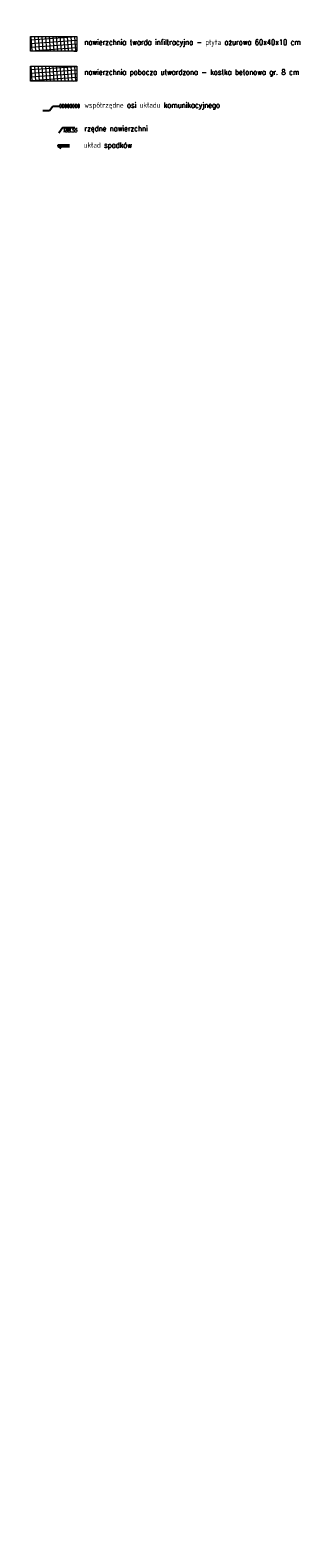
# Model space of a CAD drawing. Header units: metres. Extents: x 0 to 7425707, y -302 to 5720571.
# Tile 44 of 54: x 7425403 to 7425462, y 5719873 to 5720220. Entities that reach past the tile are written whole.
import ezdxf
from ezdxf.enums import TextEntityAlignment as Align

# ---------------------------------------------------------------- set-up
doc = ezdxf.new("R2010")
doc.units = ezdxf.units.M
doc.header["$LTSCALE"] = 0.5
doc.header["$PDMODE"] = 33
doc.header["$PDSIZE"] = 0.3
doc.linetypes.add('1', pattern=[0])
doc.layers.get('Defpoints').update_dxf_attribs({"linetype": 'CONTINUOUS'})
for name, color, linetype, lineweight in [('kraweznik', 1, '1', 50), ('nawierzchnie', 1, '1', 50), ('opis drogi', 6, '1', 25)]:
    doc.layers.add(name, color=color, linetype=linetype, lineweight=lineweight)
doc.styles.get("Standard").update_dxf_attribs({"font": 'Simplex.SHX', "width": 0.75})
doc.dimstyles.get("Standard").update_dxf_attribs({"dimtxt": 1, "dimasz": 1, "dimexe": 1, "dimexo": 1, "dimgap": 1, "dimtad": 1, "dimtxsty": 'Standard', "dimcen": 2.5, "dimadec": 0, "dimazin": 0, "dimtfac": 1, "dimtmove": 0, "dimatfit": 3, "dimfxl": 1, "dimarcsym": 0})

# ---------------------------------------------------------------- blocks, each defined once
blk = doc.blocks.new('*D983')
at = {"layer": 'Defpoints', "color": 0, "linetype": 'Continuous'}
for p in [(7425405.46, 5720201.68), (7425409.38, 5720202.7), (1199854.96, 924045.14)]:
    blk.add_point(p, dxfattribs=at)
at = {"layer": 'kraweznik', "color": 0, "linetype": '1', "lineweight": -2}
for p, q in [((7425405.52, 5720201.68), (7425407.06, 5720201.68)), ((7425407.06, 5720201.68), (7425407.78, 5720202.7)), ((7425407.78, 5720202.7), (7425409.38, 5720202.7))]:
    blk.add_line(p, q, dxfattribs=at)
at = {"layer": 'kraweznik', "color": 0, "linetype": 'Continuous', "lineweight": 18, "insert": (7425411.67, 5720202.7), "char_height": 0.8, "attachment_point": 5}
blk.add_mtext('\\A1;\\A1;00000000', dxfattribs=at)
blk = doc.blocks.new('*D1088')
at = {"layer": 'Defpoints', "color": 0, "linetype": 'Continuous'}
for p in [(7425416.23, 5720541.21), (7425420.15, 5720542.23), (1199865.73, 924384.67)]:
    blk.add_point(p, dxfattribs=at)
at = {"layer": 'kraweznik', "color": 0, "linetype": '1', "lineweight": -2}
for p, q in [((7425416.29, 5720541.21), (7425417.83, 5720541.21)), ((7425417.83, 5720541.21), (7425418.55, 5720542.23)), ((7425418.55, 5720542.23), (7425420.15, 5720542.23))]:
    blk.add_line(p, q, dxfattribs=at)
at = {"layer": 'kraweznik', "color": 0, "linetype": 'Continuous', "lineweight": 18, "insert": (7425422.44, 5720542.23), "char_height": 0.8, "attachment_point": 5}
blk.add_mtext('\\A1;\\A1;00000000', dxfattribs=at)

msp = doc.modelspace()

# ---------------------------------------------------------------- hatches: boundary and pattern name
at = {"layer": 'nawierzchnie', "lineweight": 20}
h = msp.add_hatch(dxfattribs=at)
h.set_pattern_fill('ANSI37', color=1, scale=6.707317, angle=139, style=0)
h.set_pattern_definition([(184, (12199131.4612, -525789.05976), (0.05848484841, -0.83637229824), []), (274, (12199131.4612, -525789.05976), (0.83637229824, 0.05848484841), [])])
h.paths.add_polyline_path([(7425402.679, 5720218.739), (7425402.679, 5720215.305), (7425413.298, 5720215.305), (7425413.298, 5720218.739)])
h = msp.add_hatch(dxfattribs=at)
h.set_pattern_fill('ANSI37', color=52, scale=6.707317, angle=139, style=0)
h.set_pattern_definition([(184, (12199131.4612, -525795.9284), (0.05848484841, -0.83637229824), []), (274, (12199131.4612, -525795.9284), (0.83637229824, 0.05848484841), [])])
h.paths.add_polyline_path([(7425402.679, 5720211.871), (7425402.679, 5720208.436), (7425413.298, 5720208.436), (7425413.298, 5720211.871)])

# ---------------------------------------------------------------- linework, layer by layer
at = {"layer": 'kraweznik', "color": 150, "linetype": 'Continuous', "lineweight": 25, "true_color": 0x2495ff}
for q in [(7425409.174, 5720196.43), (7425412.908, 5720197.742)]:
    msp.add_line((7425410.121, 5720197.742), q, dxfattribs=at)
at = {"layer": 'kraweznik', "color": 150, "linetype": 'Continuous', "true_color": 0x2495ff, "flags": 128}
msp.add_lwpolyline([(7425411.616, 5720193.571), (7425409.12, 5720193.558), (7425409.798, 5720193.101)], dxfattribs=at)
at = {"layer": 'nawierzchnie', "color": 1, "lineweight": 18}
msp.add_lwpolyline([(7425402.679, 5720215.305), (7425402.679, 5720218.739), (7425413.298, 5720218.739), (7425413.298, 5720215.305)], close=True, dxfattribs=at)
at = {"layer": 'nawierzchnie', "color": 52, "lineweight": 20}
msp.add_lwpolyline([(7425402.679, 5720208.436), (7425402.679, 5720211.871), (7425413.298, 5720211.871), (7425413.298, 5720208.436)], close=True, dxfattribs=at)

# ---------------------------------------------------------------- texts
at = {"layer": 'kraweznik', "color": 150, "linetype": 'Continuous', "lineweight": 25, "true_color": 0x2495ff, "oblique": 15, "width": 0.7}
msp.add_text('188.55', height=0.8384, dxfattribs=at).set_placement((7425409.966, 5720197.519), align=Align.TOP_LEFT)
at = {"layer": 'opis drogi', "color": 7, "width": 0.9}
for s, p in [('nawierzchnia twarda infiltracyjna - płyta ażurowa 60x40x10 cm', (7425415.08, 5720216.767)), ('nawierzchnia pobocza utwardzona - kostka betonowa gr. 8 cm', (7425415.08, 5720209.898)), ('współrzędne osi układu komunikacyjnego', (7425415.08, 5720202.296)), ('rzędne nawierzchni ', (7425415.08, 5720196.911)), ('układ spadków', (7425414.929, 5720193.092))]:
    msp.add_text(s, height=1.25762, dxfattribs=at).set_placement(p)

# ---------------------------------------------------------------- dimensions: what is measured, and where the dimension line sits
at = {"layer": 'kraweznik', "color": 1, "linetype": '1', "lineweight": 18}
for feature_location, origin, picture, middle in [((7425416.228, 5720541.21), (1199865.73, 924384.672), '*D1088', (7425422.441, 5720542.229)), ((7425405.457, 5720201.682), (1199854.959, 924045.144), '*D983', (7425411.67, 5720202.701))]:
    dim = msp.add_ordinate_dim(feature_location=feature_location, offset=(3.923, 1.018), dtype=0, origin=origin, text='\\A1;00000000', dimstyle='Standard', override={"dimtxt": 0.8, "dimasz": 0.8, "dimexe": 0.5, "dimexo": 0.0625, "dimgap": 0.09, "dimtad": 0, "dimzin": 0, "dimdsep": 46, "dimtxsty": 'Standard', "dimcen": 0.09, "dimtdec": 4, "dimtofl": 0, "dimtolj": 1, "dimtzin": 0}, dxfattribs=at)
    dim.commit()
    dim.dimension.update_dxf_attribs({"geometry": picture, "text_midpoint": middle})

doc.saveas('drawing.dxf')
